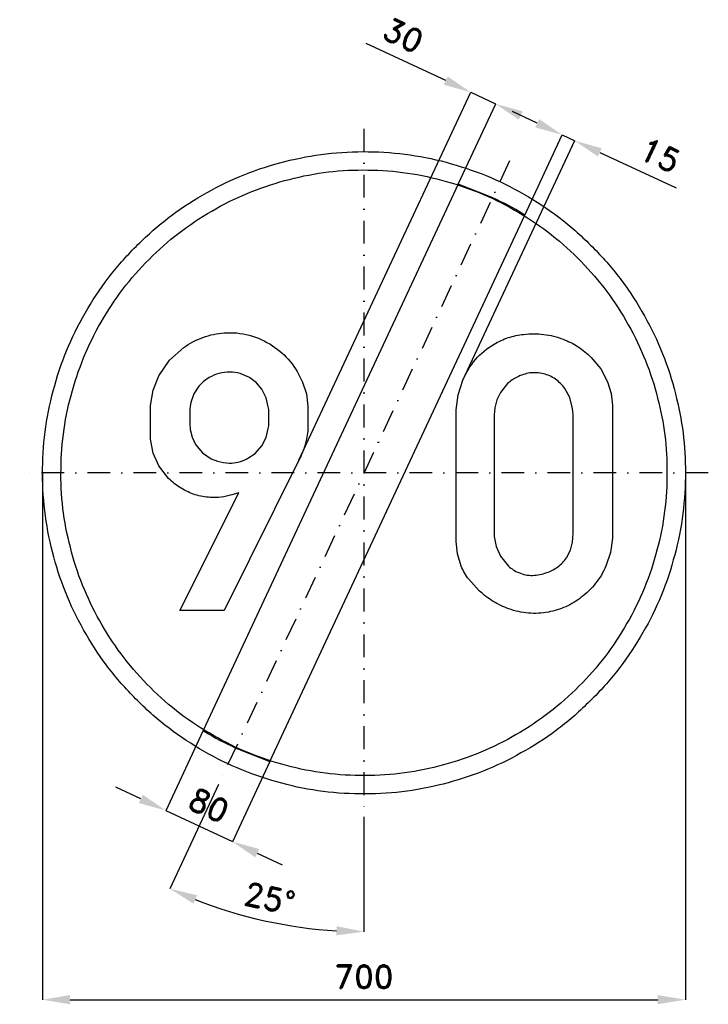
# Model space of a CAD drawing. Header units: millimetres. Extents: x -375 to 375, y -579 to 494.
import ezdxf

# ---------------------------------------------------------------- set-up
doc = ezdxf.new("R2010")
doc.units = ezdxf.units.MM
doc.header["$LTSCALE"] = 5
doc.linetypes.add('ČERCHOVANÁX2', pattern=[2, 1, -0.5, 0, -0.5])
doc.layers.add('Kóty', color=2, linetype='Continuous')
doc.layers.add('Značka', color=7, linetype='Continuous')
doc.styles.get("Standard").update_dxf_attribs({"font": 'romand.shx', "height": 25})
doc.dimstyles.get("Standard").update_dxf_attribs({"dimtxt": 25, "dimasz": 30, "dimexe": 0.18, "dimexo": 0.0625, "dimgap": 12.5, "dimtad": 1, "dimdec": 0, "dimzin": 0, "dimdsep": 46, "dimtxsty": 'Standard', "dimcen": 0.09, "dimadec": 0, "dimazin": 0, "dimtfac": 1, "dimtdec": 0, "dimtofl": 0, "dimtmove": 0, "dimatfit": 3, "dimfxl": 1, "dimtolj": 1, "dimtzin": 0, "dimarcsym": 0})

# ---------------------------------------------------------------- blocks, each defined once
blk = doc.blocks.new('*D2')
at = {"layer": 'Defpoints', "color": 0, "transparency": 16777216}
for p in [(-175.1, -280.8), (-102.6, -314.6), (-143.4, -402)]:
    blk.add_point(p, dxfattribs=at)
at = {"layer": 'Kóty', "color": 0, "lineweight": -2, "transparency": 16777216}
for p, q in [((-175.1, -280.8), (-215.9, -368.3)), ((-102.6, -314.7), (-143.4, -402.1)), ((-243, -355.4), (-270.2, -342.8)), ((-116.2, -414.6), (-89, -427.3))]:
    blk.add_line(p, q, dxfattribs=at)
at = {"layer": 'Kóty', "color": 0, "transparency": 16777216}
for points in [[(-240.9, -350.9), (-245.2, -360), (-215.9, -368.1)], [(-114.1, -410.1), (-118.3, -419.2), (-143.4, -402)]]:
    blk.add_solid(points, dxfattribs=at)
at = {"layer": 'Kóty', "color": 0, "transparency": 16777216, "insert": (-169, -362.4), "char_height": 25, "attachment_point": 5, "rotation": 334.988}
blk.add_mtext('\\A1;80', dxfattribs=at)
blk = doc.blocks.new('*D3')
at = {"layer": 'Defpoints', "color": 0, "transparency": 16777216}
for p in [(0, 375), (158.5, 339.9), (-158.5, -339.9), (0, -375), (-143.4, -479.1)]:
    blk.add_point(p, dxfattribs=at)
at = {"layer": 'Kóty', "color": 0, "lineweight": -2, "transparency": 16777216}
for p, q in [((-158.5, -339.9), (-211.4, -453.4)), ((0, -375.1), (0, -500.3))]:
    blk.add_line(p, q, dxfattribs=at)
blk.add_arc((0, 0), 500.1, 248.4375, 266.5625, dxfattribs=at)
at = {"layer": 'Kóty', "color": 0, "transparency": 16777216}
for points in [[(-185.8, -469.7), (-181.8, -460.5), (-211.4, -453.3)], [(-29.8, -494.2), (-30.1, -504.2), (0, -500.1)]]:
    blk.add_solid(points, dxfattribs=at)
at = {"layer": 'Kóty', "color": 0, "transparency": 16777216, "insert": (-102.8, -463.9), "char_height": 25, "attachment_point": 5, "rotation": 347.5}
blk.add_mtext('\\A1;25°', dxfattribs=at)
blk = doc.blocks.new('*D4')
at = {"layer": 'Defpoints', "color": 0, "transparency": 16777216}
for p in [(-350.1, 0), (350, 0), (350, -574.3)]:
    blk.add_point(p, dxfattribs=at)
at = {"layer": 'Kóty', "color": 0, "lineweight": -2, "transparency": 16777216}
for p, q in [((-350.1, -0.1), (-350.1, -574.5)), ((350, -0.1), (350, -574.5)), ((-320.1, -574.3), (320, -574.3))]:
    blk.add_line(p, q, dxfattribs=at)
at = {"layer": 'Kóty', "color": 0, "transparency": 16777216}
for points in [[(-320.1, -569.3), (-320.1, -579.3), (-350.1, -574.3)], [(320, -569.3), (320, -579.3), (350, -574.3)]]:
    blk.add_solid(points, dxfattribs=at)
at = {"layer": 'Kóty', "color": 0, "transparency": 16777216, "insert": (0, -549.3), "char_height": 25, "attachment_point": 5}
blk.add_mtext('\\A1;700', dxfattribs=at)

msp = doc.modelspace()

# ---------------------------------------------------------------- linework, layer by layer
at = {"layer": 'Kóty'}
for p, q in [((89.1, 427.5), (2.5, 467.9)), ((-70.8, 13.9), (116.3, 415)), ((102.6, 314.6), (143.5, 402.3)), ((102.6, 314.6), (143.5, 402.3)), ((188.7, 381), (161.6, 393.7)), ((175.1, 280.8), (216, 368.5)), ((107.8, 100.9), (229.6, 362.1)), ((256.7, 349.3), (340, 310.5))]:
    msp.add_line(p, q, dxfattribs=at)
for points in [[(116.2, 414.8), (143.4, 402.1)], [(215.9, 368.3), (229.5, 362)], [(-215.9, -368.1), (-143.4, -402)]]:
    msp.add_lwpolyline(points, dxfattribs=at)
for points in [[(91.2, 432), (86.9, 423), (116.2, 414.8)], [(172.7, 394), (168.5, 384.9), (143.4, 402.1)], [(190.9, 385.5), (186.6, 376.5), (215.9, 368.3)], [(258.8, 353.8), (254.6, 344.8), (229.5, 362)]]:
    msp.add_solid(points, dxfattribs=at)
at = {"layer": 'Značka', "color": 6, "linetype": 'ČERCHOVANÁX2', "lineweight": 25, "ltscale": 5}
for p, q in [((0, 375), (0, -375)), ((158.5, 339.9), (-158.5, -339.9)), ((375, 0), (-375, 0))]:
    msp.add_line(p, q, dxfattribs=at)
at = {"layer": 'Značka', "color": 5}
for points in [[(350, 0), (350, -2.3), (350, -4.6, -0.032166), (346.5, -50.2, -0.035727), (336.9, -95, -0.036668), (321.8, -138.3, -0.034749), (300.8, -179, -0.034042), (275, -216.8, -0.034442), (244.2, -250.7, -0.034555), (209.5, -280.6, -0.034426), (171, -305.4, -0.034386), (129.7, -325.2, -0.034417), (86.2, -339.2, -0.034423), (41.2, -347.7, -0.034416), (-4.6, -350, -0.034417), (-50.2, -346.5, -0.034417), (-95, -336.9, -0.034422), (-138.2, -321.7, -0.034426), (-179, -300.8, -0.03442), (-216.8, -275, -0.034413), (-250.7, -244.2, -0.034403), (-280.6, -209.5, -0.034421), (-305.4, -171, -0.034408), (-325.2, -129.8, -0.034417), (-339.2, -86.2, -0.034422), (-347.7, -41.2, -0.034424), (-350, 4.6, -0.034419), (-346.5, 50.2, -0.034407), (-336.9, 95, -0.034408), (-321.7, 138.2, -0.034422), (-300.8, 179, -0.034412), (-275, 216.8, -0.034416), (-244.2, 250.7, -0.034411), (-209.5, 280.6, -0.03441), (-171, 305.4, -0.034413), (-129.8, 325.2, -0.034413), (-86.2, 339.2, -0.034418), (-41.2, 347.7, -0.034415), (4.6, 350, -0.034418), (50.2, 346.5, -0.034418), (95, 336.9, -0.034414), (138.2, 321.7, -0.034412), (179, 300.8, -0.034421), (216.8, 275, -0.034399), (250.7, 244.2, -0.034428), (280.6, 209.5, -0.034495), (305.4, 171, -0.034408), (325.2, 129.8, -0.034092), (339.2, 86.2, -0.032807), (347.5, 43.4, -0.034276), (350, 0)], [(330, 0), (330, -2.2), (330, -4.3, -0.032168), (326.7, -47.3, -0.035741), (317.6, -89.6, -0.03666), (303.4, -130.4, -0.034769), (283.6, -168.7, -0.034042), (259.3, -204.4, -0.034451), (230.3, -236.4, -0.034559), (197.5, -264.5, -0.034429), (161.2, -287.9, -0.034392), (122.3, -306.6, -0.034413), (81.2, -319.8, -0.034423), (38.8, -327.9, -0.034417), (-4.3, -330, -0.034415), (-47.4, -326.7, -0.034418), (-89.6, -317.6, -0.034421), (-130.3, -303.3, -0.034415), (-168.7, -283.6, -0.034423), (-204.4, -259.3, -0.034424), (-236.4, -230.3, -0.034421), (-264.5, -197.5, -0.034409), (-287.9, -161.2, -0.034412), (-306.6, -122.3, -0.034389), (-319.8, -81.2, -0.034393), (-327.9, -38.8, -0.034449), (-330, 4.3, -0.03444), (-326.7, 47.4, -0.03441), (-317.6, 89.6, -0.034427), (-303.3, 130.3, -0.034404), (-283.6, 168.7, -0.034412), (-259.3, 204.4, -0.034409), (-230.3, 236.4, -0.034409), (-197.5, 264.5, -0.034411), (-161.2, 287.9, -0.034421), (-122.3, 306.6, -0.034411), (-81.2, 319.8, -0.034423), (-38.8, 327.9, -0.034418), (4.3, 330, -0.034417), (47.4, 326.7, -0.034418), (89.6, 317.6, -0.034411), (130.3, 303.3, -0.03442), (168.7, 283.6, -0.034412), (204.4, 259.3, -0.034393), (236.4, 230.3, -0.034412), (264.5, 197.5, -0.03449), (287.9, 161.2, -0.034432), (306.6, 122.3, -0.034062), (319.8, 81.2, -0.032789), (327.7, 40.9, -0.034256), (330, 0)], [(175.1, 280.8), (172.2, 282.6), (169.2, 284.5, 0.036005), (136.7, 301.1), (102.6, 314.6), (-175.1, -280.8), (-172.2, -282.6), (-169.2, -284.5, 0.036004), (-136.7, -301.1), (-102.6, -314.6), (175.1, 280.8)], [(-200.7, -150), (-136.3, -21.8), (-140.1, -23), (-143.8, -24.1, -0.039109), (-155.5, -26.5, -0.045941), (-167.4, -26.8, -0.066132), (-183.8, -23.9, -0.062057), (-199, -16.8, -0.064447), (-212.8, -6.3), (-223.4, 7.5), (-229.7, 21.5), (-232.4, 36.6), (-232.5, 38.2), (-232.6, 39.9), (-232.6, 68.9), (-232.5, 71), (-232.5, 73.2), (-229.8, 90), (-223.3, 105.8), (-211.8, 122.9), (-196.3, 136.5, -0.069323), (-175.5, 147.6, -0.074485), (-152.3, 152.4, -0.086601), (-124.9, 150, -0.085319), (-99.8, 138.5, -0.080095), (-80.3, 121.2, -0.076184), (-67.1, 98.8), (-62.7, 85.9), (-61, 72.5), (-61, 70.7), (-61, 68.8), (-61, 48.8), (-61.2, 47.2), (-61.3, 45.5), (-62.2, 38.7), (-63.7, 32), (-65.5, 25.9), (-67.9, 19.9), (-68.8, 17.9), (-69.8, 15.8), (-152.3, -150), (-200.7, -150)], [(100.5, 63.1), (100.5, 65.8), (100.5, 68.5), (102.5, 84.9), (107.7, 100.8, -0.079553), (121.4, 123.4, -0.089072), (141.7, 140.2, -0.059791), (157.2, 147.3, -0.052014), (173.9, 150.9, -0.062019), (195.8, 150.9, -0.064501), (216.9, 145.5, -0.055456), (233.2, 137.4, -0.055482), (247.4, 125.8), (257.8, 113.3), (265.3, 99), (269.1, 86.6), (270.7, 73.9), (270.7, 69.4), (270.7, 64.9), (270.7, -65.8), (270.7, -68.5), (270.7, -71.2), (268.6, -86.7), (263.5, -101.7, -0.066784), (252.3, -120.4, -0.065885), (236.6, -135.7, -0.061112), (219.7, -146, -0.064149), (200.8, -151.8, -0.069663), (179.1, -152.9, -0.067454), (157.8, -148.2, -0.056823), (140.7, -140.1, -0.049595), (125.6, -128.5), (114.1, -116.1, -0.065935), (105.9, -101.7), (101.9, -88.5), (100.5, -74.8), (100.4, -70.3), (100.5, -65.8), (100.5, 63.1)], [(-103.8, 51.2), (-103.8, 69.1), (-104, 70.4), (-104.2, 71.8), (-106.6, 81.8), (-111.2, 91), (-117.2, 98.2), (-124.8, 103.8), (-135, 108.2, 0.069367), (-146.1, 109.7, 0.072192), (-157.8, 108.3, 0.06873), (-168.7, 103.7), (-174.8, 99.5), (-180, 94.3), (-185.4, 86), (-188.5, 76.8), (-189.2, 72.8), (-189.6, 68.9), (-189.7, 51.5), (-189.5, 49.3), (-189.2, 47.2), (-187.2, 38.8), (-183.4, 31), (-176, 21.9), (-166.3, 15.3), (-159.7, 12.6), (-152.9, 11.1), (-149.9, 10.7), (-146.8, 10.6, 0.057614), (-137, 11.7, 0.060785), (-127.6, 15.1), (-118.4, 21.1), (-111.2, 29.3), (-106.5, 38.4), (-104.2, 48.3), (-104, 49.7), (-103.8, 51.2)], [(141.7, 63.1), (141.7, -65.8), (141.7, -67.6), (141.7, -69.4), (143.8, -80.5), (148.8, -90.9), (157.3, -101.6, 0.094573), (168.6, -108.8, 0.108396), (183.6, -111.8, 0.087548), (199, -108.8, 0.078162), (211.2, -102.5, 0.088114), (220.5, -92.7), (224.9, -84.5), (227.1, -75.6), (227.6, -70.7), (227.7, -65.8), (227.7, 63.1), (227.4, 67.4), (226.9, 71.6), (224.1, 82.1), (218.7, 91.8, 0.088132), (208.5, 102, 0.097891), (195.4, 107.9, 0.099845), (180.8, 108.8, 0.088298), (166.8, 104.3, 0.074135), (156.4, 97.3), (148.7, 87.7), (144.8, 79.5), (142.6, 70.8), (142.1, 67), (141.7, 63.1)]]:
    msp.add_lwpolyline(points, format="xyb", dxfattribs=at)

# ---------------------------------------------------------------- texts
at = {"layer": 'Kóty', "char_height": 25, "attachment_point": 5}
for s, insert, rotation in [('\\A1;30', (42.8, 476.7), 334.9944), ('\\A1;15', (322.5, 346.2), 334.9943)]:
    msp.add_mtext(s, dxfattribs=dict(at, insert=insert, rotation=rotation))

# ---------------------------------------------------------------- dimensions: what is measured, and where the dimension line sits
at = {"layer": 'Kóty'}
dim = msp.add_angular_dim_2l(base=(-143.4, -479.1), line1=((158.5, 339.9), (-158.5, -339.9)), line2=((0, 375), (0, -375)), dimstyle='Standard', dxfattribs=at)
dim.commit()
dim.dimension.update_dxf_attribs({"geometry": '*D3', "text_midpoint": (-102.8, -463.9)})
dim = msp.add_linear_dim(base=(350, -574.3), p1=(-350.1, 0), p2=(350, 0), dimstyle='Standard', dxfattribs=at)
dim.commit()
dim.dimension.update_dxf_attribs({"geometry": '*D4', "text_midpoint": (0, -549.3)})
dim = msp.add_aligned_dim(p1=(-175.1, -280.8), p2=(-102.6, -314.6), distance=-96.4, dimstyle='Standard', dxfattribs=at)
dim.commit()
dim.dimension.update_dxf_attribs({"geometry": '*D2', "text_midpoint": (-169, -362.4)})

doc.saveas('drawing.dxf')
